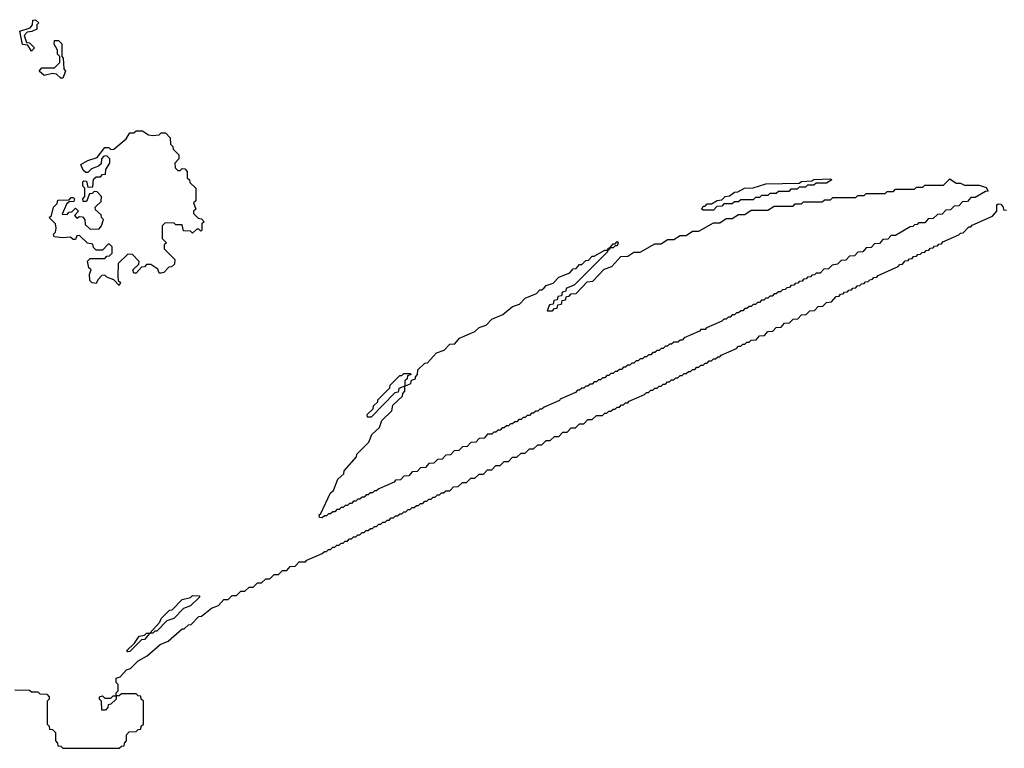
# Model space of a CAD drawing. Extents: x 2708302 to 2968450, y 494490 to 722710.
# Tile 102 of 256: x 2860339 to 2865045, y 596410 to 599890. Entities that reach past the tile are written whole.
import ezdxf

# ---------------------------------------------------------------- set-up
doc = ezdxf.new("R2010")
doc.units = 0

msp = doc.modelspace()

# ---------------------------------------------------------------- linework, layer by layer
at = {"layer": '0CON20XD'}
for points in [[(2860395, 599740), (2860378.3, 599768.3), (2860351.7, 599771.7), (2860340, 599835), (2860388.3, 599851.7), (2860400, 599865), (2860401.7, 599888.3), (2860415, 599890), (2860430, 599875), (2860420, 599865), (2860420, 599845), (2860397, 599833), (2860375, 599830), (2860360, 599815), (2860371.7, 599781.7), (2860385, 599780), (2860410, 599755), (2860395, 599740)], [(2860545, 599610), (2860535, 599610), (2860515, 599630), (2860495, 599632.5), (2860455, 599623.3), (2860432.5, 599645), (2860445, 599660), (2860505, 599660), (2860530, 599685), (2860530, 599715), (2860520, 599725), (2860520, 599745), (2860503, 599773), (2860505, 599790), (2860525, 599790), (2860540, 599775), (2860540, 599715), (2860547, 599707), (2860550, 599655), (2860557.5, 599645), (2860545, 599610)], [(2860815, 598620), (2860788.3, 598648.3), (2860755, 598660), (2860745, 598670), (2860731.7, 598668.3), (2860711.7, 598648.3), (2860705, 598630), (2860685, 598632.5), (2860673.3, 598645), (2860672.5, 598675), (2860680, 598695), (2860670, 598705), (2860663, 598737), (2860675, 598750), (2860745, 598750), (2860755, 598760), (2860768.3, 598761.7), (2860780, 598775), (2860780, 598805), (2860768.3, 598818.3), (2860761.7, 598818.3), (2860735, 598790), (2860705, 598790), (2860691.7, 598801.7), (2860688.3, 598818.3), (2860663, 598823), (2860625, 598860), (2860611.7, 598858.3), (2860605, 598840), (2860595, 598840), (2860581.7, 598851.7), (2860545, 598847.5), (2860503, 598853), (2860500, 598865), (2860510, 598875), (2860512.5, 598895), (2860510, 598915), (2860480, 598945), (2860490, 598955), (2860500, 598995), (2860518.3, 599011.7), (2860521.7, 599028.3), (2860575, 599030), (2860585, 599040), (2860595, 599040), (2860600, 599035), (2860598.3, 599021.7), (2860575, 599020), (2860561.7, 599008.3), (2860541.7, 598961.7), (2860565, 598960), (2860575, 598970), (2860588.3, 598971.7), (2860605, 598990), (2860620, 598975), (2860600, 598955), (2860611.7, 598941.7), (2860625, 598950), (2860638.3, 598948.3), (2860650, 598935), (2860651.7, 598911.7), (2860675, 598890), (2860718.3, 598891.7), (2860730, 598905), (2860740, 598935), (2860730, 598945), (2860728.3, 598958.3), (2860701.7, 598981.7), (2860700, 598995), (2860728.3, 599021.7), (2860730, 599045), (2860708.3, 599068.3), (2860695, 599070), (2860685, 599060), (2860671.7, 599058.3), (2860658.3, 599021.7), (2860641.7, 599021.7), (2860640, 599035), (2860650, 599045), (2860650, 599085), (2860640, 599095), (2860640, 599115), (2860645, 599120), (2860658.3, 599118.3), (2860665, 599090), (2860688.3, 599091.7), (2860691.7, 599128.3), (2860705, 599140), (2860725, 599140), (2860735, 599150), (2860748.3, 599151.7), (2860750, 599175), (2860770, 599205), (2860770, 599225), (2860755, 599240), (2860741.7, 599238.3), (2860730, 599225), (2860728.3, 599201.7), (2860715, 599190), (2860681.7, 599178.3), (2860665, 599160), (2860655, 599160), (2860641.7, 599171.7), (2860631.7, 599198.3), (2860665, 599217.5), (2860708.3, 599231.7), (2860745, 599280), (2860765, 599280), (2860775, 599270), (2860788.3, 599271.7), (2860848.3, 599321.7), (2860865, 599350), (2860885, 599350), (2860895, 599360), (2860925, 599360), (2860955, 599340), (2860975, 599337.5), (2861005, 599340), (2861015, 599350), (2861035, 599350), (2861057.5, 599325), (2861060, 599295), (2861070, 599285), (2861071.7, 599271.7), (2861100, 599245), (2861100, 599225), (2861080, 599205), (2861081.7, 599181.7), (2861095, 599170), (2861105, 599170), (2861115, 599180), (2861128.3, 599178.3), (2861140, 599165), (2861140, 599135), (2861150, 599125), (2861151.7, 599111.7), (2861180, 599085), (2861180, 599025), (2861170, 599015), (2861180, 598985), (2861170, 598975), (2861170, 598965), (2861191.7, 598941.7), (2861208.3, 598938.3), (2861220, 598925), (2861210, 598915), (2861210, 598885), (2861205, 598880), (2861195, 598890), (2861185, 598890), (2861165, 598870), (2861155, 598880), (2861121.7, 598881.7), (2861115, 598910), (2861085, 598910), (2861075, 598920), (2861031.7, 598918.3), (2861020, 598905), (2861020, 598845), (2861040, 598825), (2861030, 598815), (2861030, 598795), (2861080, 598745), (2861078.3, 598721.7), (2861065, 598710), (2861051.7, 598708.3), (2861027, 598683), (2861015, 598680), (2861005, 598680), (2860998.3, 598698.3), (2860965, 598720), (2860945, 598720), (2860935, 598710), (2860921.7, 598708.3), (2860895, 598680), (2860885, 598680), (2860880, 598695), (2860908.3, 598721.7), (2860910, 598735), (2860878.3, 598768.3), (2860855, 598770), (2860810, 598725), (2860807.5, 598665), (2860810, 598645), (2860820, 598635), (2860815, 598620)], [(2861785, 597510), (2861771.7, 597511.7), (2861770, 597525), (2861778.3, 597531.7), (2861825, 597630), (2861838.3, 597641.7), (2861860, 597695), (2861888.3, 597721.7), (2861890, 597735), (2861948.3, 597801.7), (2861950, 597815), (2862008.3, 597871.7), (2862021.7, 597908.3), (2862058.3, 597941.7), (2862070, 597975), (2862118.3, 598021.7), (2862121.7, 598048.3), (2862168.3, 598091.7), (2862170, 598105), (2862180, 598115), (2862180, 598140), (2862151.7, 598128.3), (2862148.3, 598111.7), (2862131.7, 598108.3), (2862018.3, 597991.7), (2862001.7, 597991.7), (2862000, 598005), (2862028.3, 598031.7), (2862030, 598045), (2862050, 598065), (2862050, 598075), (2862108.3, 598131.7), (2862110, 598145), (2862155, 598190), (2862165, 598190), (2862175, 598200), (2862205, 598200), (2862210, 598195), (2862191.7, 598188.3), (2862190, 598175), (2862180, 598165), (2862180, 598140), (2862208.3, 598151.7), (2862211.7, 598168.3), (2862230, 598175), (2862230, 598185), (2862240, 598195), (2862241.7, 598218.3), (2862275, 598250), (2862288.3, 598251.7), (2862331.7, 598298.3), (2862368.3, 598311.7), (2862395, 598340), (2862418.3, 598341.7), (2862441.7, 598368.3), (2862515, 598400), (2862535, 598420), (2862568.3, 598431.7), (2862595, 598460), (2862648.3, 598481.7), (2862695, 598520), (2862728.3, 598531.7), (2862755, 598560), (2862808.3, 598581.7), (2862825, 598600), (2862835, 598600), (2862845, 598610), (2862855, 598620), (2862888.3, 598631.7), (2862915, 598660), (2862968.3, 598681.7), (2862985, 598700), (2862998.3, 598701.7), (2863015, 598720), (2863025, 598720), (2863045, 598740), (2863058.3, 598741.7), (2863075, 598760), (2863085, 598760), (2863135, 598790), (2863150, 598790), (2863151.7, 598798.3), (2863160, 598800), (2863175, 598820), (2863185, 598820), (2863195, 598830), (2863200, 598825), (2863195, 598810), (2863185, 598810), (2863175, 598800), (2863160, 598800), (2863158.3, 598791.7), (2863150, 598790), (2863148.3, 598781.7), (2862988.3, 598621.7), (2862951.7, 598608.3), (2862948.3, 598591.7), (2862931.7, 598588.3), (2862928.3, 598571.7), (2862911.7, 598568.3), (2862908.3, 598551.7), (2862891.7, 598548.3), (2862888.3, 598531.7), (2862871.7, 598528.3), (2862860, 598500), (2862885, 598500), (2862895, 598510), (2862908.3, 598511.7), (2862911.7, 598528.3), (2862928.3, 598531.7), (2862931.7, 598548.3), (2862948.3, 598551.7), (2862951.7, 598568.3), (2862965, 598570), (2862975, 598580), (2862998.3, 598581.7), (2863051.7, 598638.3), (2863078.3, 598641.7), (2863131.7, 598698.3), (2863168.3, 598711.7), (2863211.7, 598758.3), (2863245, 598760), (2863275, 598780), (2863305, 598780), (2863375, 598820), (2863405, 598820), (2863435, 598840), (2863465, 598840), (2863495, 598860), (2863525, 598860), (2863555, 598880), (2863585, 598880), (2863655, 598920), (2863685, 598920), (2863715, 598940), (2863745, 598940), (2863775, 598960), (2863805, 598960), (2863835, 598980), (2863915, 598980), (2863945, 599000), (2864035, 599000), (2864045, 599010), (2864075, 599010), (2864085, 599020), (2864175, 599020), (2864185, 599030), (2864215, 599030), (2864225, 599040), (2864335, 599040), (2864345, 599050), (2864375, 599050), (2864385, 599060), (2864475, 599060), (2864485, 599070), (2864515, 599070), (2864525, 599080), (2864615, 599080), (2864625, 599090), (2864655, 599090), (2864665, 599100), (2864755, 599100), (2864785, 599130), (2864815, 599110), (2864835, 599110), (2864855, 599100), (2864925, 599100), (2864958.3, 599088.3), (2864968.3, 599071.7), (2864955, 599070), (2864905, 599040), (2864885, 599040), (2864868.3, 599021.7), (2864845, 599020), (2864828.3, 599001.7), (2864805, 599000), (2864788.3, 598981.7), (2864765, 598980), (2864748.3, 598961.7), (2864725, 598960), (2864705, 598940), (2864681.7, 598938.3), (2864665, 598920), (2864635, 598920), (2864628.3, 598911.7), (2864615, 598910), (2864608.3, 598901.7), (2864595, 598900), (2864525, 598860), (2864505, 598860), (2864488.3, 598841.7), (2864465, 598840), (2864448.3, 598821.7), (2864425, 598820), (2864408.3, 598801.7), (2864385, 598800), (2864368.3, 598781.7), (2864345, 598780), (2864328.3, 598761.7), (2864305, 598760), (2864288.3, 598741.7), (2864265, 598740), (2864248.3, 598721.7), (2864221.7, 598718.3), (2864205, 598700), (2864181.7, 598698.3), (2864165, 598680), (2864145, 598680), (2864138.3, 598671.7), (2864125, 598670), (2864118.3, 598661.7), (2864105, 598660), (2864098.3, 598651.7), (2864085, 598650), (2864078.3, 598641.7), (2864065, 598640), (2864058.3, 598631.7), (2864045, 598630), (2864038.3, 598621.7), (2864025, 598620), (2864018.3, 598611.7), (2864005, 598610), (2863998.3, 598601.7), (2863985, 598600), (2863975, 598590), (2863965, 598590), (2863955, 598580), (2863945, 598580), (2863935, 598570), (2863925, 598570), (2863915, 598560), (2863905, 598560), (2863895, 598550), (2863885, 598550), (2863875, 598540), (2863865, 598540), (2863855, 598530), (2863845, 598530), (2863835, 598520), (2863825, 598520), (2863815, 598510), (2863805, 598510), (2863795, 598500), (2863785, 598500), (2863775, 598490), (2863765, 598490), (2863755, 598480), (2863745, 598480), (2863735, 598470), (2863725, 598470), (2863715, 598460), (2863705, 598460), (2863695, 598450), (2863621.7, 598418.3), (2863615, 598410), (2863595, 598410), (2863588.3, 598401.7), (2863515, 598370), (2863505, 598360), (2863495, 598360), (2863485, 598350), (2863465, 598350), (2863455, 598340), (2863445, 598340), (2863435, 598330), (2863425, 598330), (2863415, 598320), (2863405, 598320), (2863395, 598310), (2863385, 598310), (2863375, 598300), (2863365, 598300), (2863355, 598290), (2863345, 598290), (2863335, 598280), (2863325, 598280), (2863315, 598270), (2863305, 598270), (2863295, 598260), (2863285, 598260), (2863275, 598250), (2863265, 598250), (2863255, 598240), (2863245, 598240), (2863235, 598230), (2863225, 598230), (2863215, 598220), (2863205, 598220), (2863195, 598210), (2863185, 598210), (2863175, 598200), (2863165, 598200), (2863155, 598190), (2863145, 598190), (2863135, 598180), (2863125, 598180), (2863115, 598170), (2863105, 598170), (2863095, 598160), (2863085, 598160), (2863075, 598150), (2863065, 598150), (2863055, 598140), (2863045, 598140), (2863035, 598130), (2863025, 598130), (2863015, 598120), (2863005, 598120), (2862995, 598110), (2862921.7, 598078.3), (2862918.3, 598071.7), (2862845, 598040), (2862835, 598030), (2862825, 598030), (2862815, 598020), (2862805, 598020), (2862795, 598010), (2862785, 598010), (2862775, 598000), (2862765, 598000), (2862755, 597990), (2862745, 597990), (2862735, 597980), (2862725, 597980), (2862715, 597970), (2862705, 597970), (2862695, 597960), (2862685, 597960), (2862675, 597950), (2862665, 597950), (2862655, 597940), (2862645, 597940), (2862635, 597930), (2862625, 597930), (2862615, 597920), (2862605, 597920), (2862595, 597910), (2862575, 597910), (2862558.3, 597891.7), (2862535, 597890), (2862518.3, 597871.7), (2862495, 597870), (2862478.3, 597851.7), (2862455, 597850), (2862438.3, 597831.7), (2862415, 597830), (2862398.3, 597811.7), (2862375, 597810), (2862358.3, 597791.7), (2862335, 597790), (2862318.3, 597771.7), (2862295, 597770), (2862278.3, 597751.7), (2862255, 597750), (2862238.3, 597731.7), (2862215, 597730), (2862198.3, 597711.7), (2862175, 597710), (2862158.3, 597691.7), (2862135, 597690), (2862128.3, 597681.7), (2862055, 597650), (2862045, 597640), (2862035, 597640), (2862025, 597630), (2862015, 597630), (2862005, 597620), (2861995, 597620), (2861985, 597610), (2861975, 597610), (2861965, 597600), (2861955, 597600), (2861945, 597590), (2861935, 597590), (2861925, 597580), (2861915, 597580), (2861905, 597570), (2861895, 597570), (2861885, 597560), (2861875, 597560), (2861865, 597550), (2861855, 597550), (2861845, 597540), (2861835, 597540), (2861825, 597530), (2861815, 597530), (2861805, 597520), (2861795, 597520), (2861785, 597510)], [(2863655, 598980), (2863605, 598980), (2863600, 598985), (2863605, 599000), (2863615, 599000), (2863625, 599010), (2863645, 599010), (2863673, 599027), (2863695, 599030), (2863710, 599045), (2863731.7, 599048.3), (2863755, 599066.7), (2863771.7, 599068.3), (2863803.9, 599086.1), (2863845, 599087.5), (2863905, 599105.8), (2864065, 599110), (2864075, 599117.5), (2864125, 599120), (2864135, 599127.5), (2864215, 599130), (2864220, 599125), (2864195, 599110), (2864145, 599110), (2864135, 599100), (2864105, 599100), (2864095, 599090), (2864065, 599090), (2864055, 599080), (2864025, 599080), (2864015, 599070), (2863965, 599070), (2863955, 599060), (2863925, 599060), (2863915, 599050), (2863885, 599050), (2863875, 599040), (2863855, 599040), (2863845, 599030), (2863785, 599030), (2863775, 599020), (2863755, 599020), (2863745, 599010), (2863705, 599010), (2863695, 599000), (2863671.7, 598998.3), (2863655, 598980)], [(2861575, 597240), (2861595, 597260), (2861615, 597260), (2861631.7, 597278.3), (2861655, 597280), (2861675, 597300), (2861705, 597300), (2861711.7, 597308.3), (2861785, 597340), (2861795, 597350), (2861805, 597350), (2861815, 597360), (2861825, 597360), (2861835, 597370), (2861845, 597370), (2861855, 597380), (2861865, 597380), (2861875, 597390), (2861885, 597390), (2861895, 597400), (2861905, 597400), (2861915, 597410), (2861925, 597410), (2861935, 597420), (2861945, 597420), (2861955, 597430), (2861965, 597430), (2861975, 597440), (2861985, 597440), (2861995, 597450), (2862005, 597450), (2862015, 597460), (2862025, 597460), (2862035, 597470), (2862045, 597470), (2862055, 597480), (2862065, 597480), (2862075, 597490), (2862085, 597490), (2862095, 597500), (2862105, 597500), (2862115, 597510), (2862125, 597510), (2862135, 597520), (2862145, 597520), (2862155, 597530), (2862165, 597530), (2862175, 597540), (2862185, 597540), (2862195, 597550), (2862205, 597550), (2862215, 597560), (2862225, 597560), (2862235, 597570), (2862245, 597570), (2862255, 597580), (2862265, 597580), (2862275, 597590), (2862285, 597590), (2862295, 597600), (2862305, 597600), (2862315, 597610), (2862325, 597610), (2862335, 597620), (2862345, 597620), (2862355, 597630), (2862365, 597630), (2862375, 597640), (2862395, 597640), (2862411.7, 597658.3), (2862435, 597660), (2862455, 597680), (2862475, 597680), (2862495, 597700), (2862515, 597700), (2862535, 597720), (2862555, 597720), (2862575, 597740), (2862595, 597740), (2862615, 597760), (2862635, 597760), (2862655, 597780), (2862675, 597780), (2862695, 597800), (2862715, 597800), (2862735, 597820), (2862755, 597820), (2862775, 597840), (2862795, 597840), (2862815, 597860), (2862835, 597860), (2862855, 597880), (2862875, 597880), (2862895, 597900), (2862915, 597900), (2862935, 597920), (2862955, 597920), (2862975, 597940), (2862995, 597940), (2863015, 597960), (2863035, 597960), (2863055, 597980), (2863075, 597980), (2863095, 598000), (2863125, 598000), (2863135, 598010), (2863145, 598010), (2863155, 598020), (2863165, 598020), (2863175, 598030), (2863185, 598030), (2863195, 598040), (2863205, 598040), (2863215, 598050), (2863225, 598050), (2863235, 598060), (2863245, 598060), (2863251.7, 598068.3), (2863325, 598100), (2863335, 598110), (2863345, 598110), (2863355, 598120), (2863365, 598120), (2863375, 598130), (2863385, 598130), (2863395, 598140), (2863405, 598140), (2863415, 598150), (2863425, 598150), (2863435, 598160), (2863445, 598160), (2863455, 598170), (2863465, 598170), (2863475, 598180), (2863485, 598180), (2863495, 598190), (2863505, 598190), (2863515, 598200), (2863525, 598200), (2863535, 598210), (2863545, 598210), (2863555, 598220), (2863565, 598220), (2863575, 598230), (2863585, 598230), (2863595, 598240), (2863605, 598240), (2863615, 598250), (2863625, 598250), (2863635, 598260), (2863645, 598260), (2863655, 598270), (2863665, 598270), (2863675, 598280), (2863685, 598280), (2863691.7, 598288.3), (2863765, 598320), (2863775, 598330), (2863785, 598330), (2863795, 598340), (2863805, 598340), (2863815, 598350), (2863825, 598350), (2863835, 598360), (2863858.3, 598361.7), (2863875, 598380), (2863898.3, 598381.7), (2863915, 598400), (2863938.3, 598401.7), (2863955, 598420), (2863978.3, 598421.7), (2863995, 598440), (2864018.3, 598441.7), (2864035, 598460), (2864058.3, 598461.7), (2864075, 598480), (2864098.3, 598481.7), (2864115, 598500), (2864138.3, 598501.7), (2864155, 598520), (2864178.3, 598521.7), (2864195, 598540), (2864218.3, 598541.7), (2864241.7, 598568.3), (2864255, 598570), (2864261.7, 598578.3), (2864275, 598580), (2864281.7, 598588.3), (2864295, 598590), (2864301.7, 598598.3), (2864315, 598600), (2864321.7, 598608.3), (2864335, 598610), (2864341.7, 598618.3), (2864355, 598620), (2864361.7, 598628.3), (2864375, 598630), (2864381.7, 598638.3), (2864395, 598640), (2864401.7, 598648.3), (2864415, 598650), (2864421.7, 598658.3), (2864435, 598660), (2864441.7, 598668.3), (2864538.3, 598711.7), (2864545, 598720), (2864558.3, 598721.7), (2864571.7, 598738.3), (2864585, 598740), (2864591.7, 598748.3), (2864605, 598750), (2864611.7, 598758.3), (2864625, 598760), (2864631.7, 598768.3), (2864645, 598770), (2864651.7, 598778.3), (2864665, 598780), (2864671.7, 598788.3), (2864685, 598790), (2864691.7, 598798.3), (2864705, 598800), (2864711.7, 598808.3), (2864725, 598810), (2864731.7, 598818.3), (2864745, 598820), (2864751.7, 598828.3), (2864828.3, 598861.7), (2864835, 598870), (2864848.3, 598871.7), (2864875, 598900), (2864885, 598900), (2864891.7, 598908.3), (2864988.3, 598951.7), (2865010, 598975), (2865010, 599005), (2865015, 599010), (2865028.3, 599008.3), (2865040, 598995), (2865041.7, 598981.7), (2865055, 598980)], [(2860315, 596690), (2860385, 596687.5), (2860395, 596680), (2860425, 596680), (2860435, 596670), (2860468.3, 596668.3), (2860480, 596655), (2860480, 596645), (2860470, 596635), (2860470, 596525), (2860480, 596515), (2860481.7, 596501.7), (2860495, 596500), (2860510, 596485), (2860510, 596445), (2860520, 596435), (2860521.7, 596421.7), (2860535, 596420), (2860545, 596410), (2860815, 596410), (2860825, 596420), (2860838.3, 596421.7), (2860840, 596435), (2860850, 596445), (2860850, 596475), (2860861.7, 596488.3), (2860895, 596490), (2860905, 596500), (2860918.3, 596501.7), (2860920, 596515), (2860930, 596525), (2860930, 596635), (2860920, 596645), (2860918.3, 596658.3), (2860905, 596660), (2860895, 596670), (2860825, 596670), (2860815, 596660), (2860800, 596660), (2860800, 596645), (2860775, 596620), (2860761.7, 596618.3), (2860760, 596605), (2860748.3, 596591.7), (2860731.7, 596591.7), (2860730, 596635), (2860720, 596645), (2860720, 596655), (2860735, 596660), (2860745, 596650), (2860775, 596650), (2860785, 596660), (2860800, 596660), (2860800, 596675), (2860810, 596685), (2860810, 596715), (2860800, 596725), (2860800, 596745), (2860818.3, 596751.7), (2860850, 596785), (2860868.3, 596791.7), (2860905, 596827.5), (2860948.3, 596851.7), (2861010, 596905), (2861048.3, 596921.7), (2861115, 596980), (2861125, 596980), (2861145, 597000), (2861158.3, 597001.7), (2861195, 597040), (2861208.3, 597041.7), (2861255, 597080), (2861288.3, 597091.7), (2861315, 597120), (2861335, 597120), (2861355, 597140), (2861375, 597140), (2861395, 597160), (2861415, 597160), (2861435, 597180), (2861455, 597180), (2861475, 597200), (2861495, 597200), (2861515, 597220), (2861535, 597220), (2861555, 597240), (2861575, 597240)], [(2860855, 596870), (2860850, 596875), (2860888.3, 596911.7), (2860910, 596945), (2860935, 596950), (2860945, 596960), (2860960, 596960), (2861008.3, 597011.7), (2861015, 597030), (2861055, 597070), (2861068.3, 597071.7), (2861115, 597120), (2861155, 597130), (2861165, 597140), (2861198.3, 597138.3), (2861198.3, 597131.7), (2861155, 597090), (2861121.7, 597078.3), (2861075, 597030), (2861041.7, 597018.3), (2860995, 596970), (2860985, 596970), (2860975, 596960), (2860960, 596960), (2860935, 596930), (2860921.7, 596928.3), (2860865, 596872.5), (2860855, 596870)]]:
    msp.add_lwpolyline(points, dxfattribs=at)

doc.saveas('drawing.dxf')
